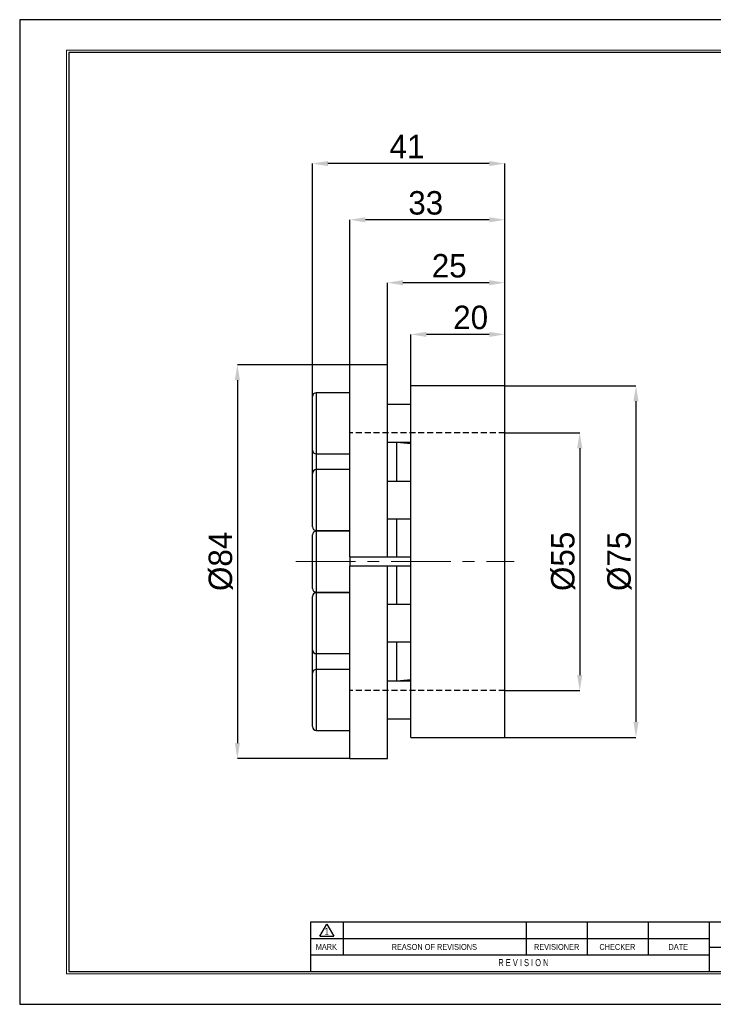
# Model space of a CAD drawing. Header units: millimetres. Extents: x 0 to 297, y 0 to 210.
# Tile 1 of 2: x 0 to 148, y 0 to 210. Entities that reach past the tile are written whole.
import ezdxf
from ezdxf.enums import TextEntityAlignment as Align

# ---------------------------------------------------------------- set-up
doc = ezdxf.new("R2010")
doc.units = ezdxf.units.MM
doc.header["$PDSIZE"] = -1
doc.linetypes.add('CENTERX2', pattern=[20.32, 12.7, -2.54, 2.54, -2.54])
doc.linetypes.add('HIDDEN', pattern=[1.905, 1.27, -0.635])
for name, color, linetype in [('가상선', 2, 'HIDDEN'), ('문자', 7, 'Continuous'), ('중심선', 1, 'CENTERX2')]:
    doc.layers.add(name, color=color, linetype=linetype)
doc.layers.add('치수선', color=5, linetype='Continuous', lineweight=15)
doc.styles.add('SLDTEXTSTYLE0', font='TXT', dxfattribs={"width": 0.75})
doc.styles.add('SLDTEXTSTYLE2', font='TXT', dxfattribs={"width": 0.75, "bigfont": 'bigfont'})
doc.styles.add('SLDTEXTSTYLE8', font='TXT', dxfattribs={"width": 0.633333})
doc.dimstyles.new('SLDDIMSTYLE0', dxfattribs={"dimtxt": 3.5, "dimasz": 3.302, "dimexe": 0, "dimexo": 0.0625, "dimgap": 0.875, "dimtad": 1, "dimrnd": 1e-09, "dimzin": 12, "dimdsep": 46, "dimtxsty": 'SLDTEXTSTYLE0', "dimsah": 1, "dimcen": 0.09, "dimadec": 0, "dimazin": 3, "dimtfac": 1, "dimtofl": 0, "dimtmove": 0, "dimatfit": 3, "dimfxl": 1, "dimfrac": 2, "dimtolj": 1, "dimtzin": 12, "dimarcsym": 0})
doc.dimstyles.new('SLDDIMSTYLE1', dxfattribs={"dimtxt": 3.5, "dimasz": 3.302, "dimexe": 0, "dimexo": 0.0625, "dimgap": 0.875, "dimtad": 1, "dimrnd": 1e-09, "dimzin": 12, "dimdsep": 46, "dimtxsty": 'SLDTEXTSTYLE0', "dimsah": 1, "dimcen": 0.09, "dimadec": 0, "dimazin": 3, "dimtfac": 1, "dimtmove": 0, "dimatfit": 0, "dimfxl": 1, "dimfrac": 2, "dimtolj": 1, "dimtzin": 12, "dimarcsym": 0})

# ---------------------------------------------------------------- blocks, each defined once
blk = doc.blocks.new('AAAA')
at = {"color": 250, "true_color": 0x191924}
for p, q in [((-298.87, 124.28), (-595.87, 124.28)), ((-595.87, 124.28), (-595.87, -85.72)), ((-595.87, -85.72), (-298.87, -85.72))]:
    blk.add_line(p, q, dxfattribs=at)
at = {"lineweight": 0}
for p, q in [((-305.37, 117.78), (-585.87, 117.78)), ((-585.87, 117.78), (-585.87, -79.22)), ((-585.87, -79.22), (-305.37, -79.22))]:
    blk.add_line(p, q, dxfattribs=at)
for p, q in [((-305.87, 117.28), (-585.37, 117.28)), ((-585.37, 117.28), (-585.37, -78.72)), ((-435.87, -68.22), (-533.87, -68.22)), ((-533.87, -68.22), (-533.87, -78.72)), ((-531.87, -71.21), (-530.37, -68.61)), ((-530.37, -68.61), (-528.87, -71.21)), ((-526.87, -68.22), (-526.87, -75.22)), ((-487.87, -68.22), (-487.87, -75.22)), ((-474.87, -68.22), (-474.87, -75.22)), ((-461.87, -68.22), (-461.87, -75.22)), ((-448.87, -68.22), (-448.87, -78.72)), ((-531.87, -71.21), (-528.87, -71.21)), ((-448.87, -71.72), (-533.87, -71.72)), ((-448.87, -75.22), (-533.87, -75.22)), ((-448.87, -73.52), (-435.87, -73.52)), ((-585.37, -78.72), (-305.87, -78.72))]:
    blk.add_line(p, q)
at = {"color": 250, "true_color": 0x191924, "width": 0.75}
for tag, height, style, p in [('TITLE', 2.5, 'SLDTEXTSTYLE2', (-358.7, -62.04)), ('도번', 2.5, 'SLDTEXTSTYLE2', (-344.69, -70.81)), ('필렛', 1.15, 'SLDTEXTSTYLE0', (-416.62, -75.73)), ('SCALE', 1.2, 'SLDTEXTSTYLE0', (-342.09, -76.51)), ('DATE', 1.2, 'SLDTEXTSTYLE0', (-318.85, -76.56)), ('모따기', 1.15, 'SLDTEXTSTYLE0', (-416.62, -78.33))]:
    blk.add_attdef(tag, text='', height=height, dxfattribs=dict(at, style=style)).set_placement(p, align=Align.BOTTOM_LEFT)
at = {"layer": '문자', "attachment_point": 2}
for s, insert, char_height, style in [('1', (-530.38, -69.37), 1.5, 'SLDTEXTSTYLE0'), ('MARK', (-530.48, -72.85), 1.25, 'SLDTEXTSTYLE0'), ('REASON OF REVISIONS', (-507.46, -72.85), 1.25, 'SLDTEXTSTYLE0'), ('REVISIONER', (-481.38, -72.85), 1.25, 'SLDTEXTSTYLE0'), ('CHECKER', (-468.42, -72.85), 1.25, 'SLDTEXTSTYLE0'), ('DATE', (-455.43, -72.85), 1.25, 'SLDTEXTSTYLE0'), ('R E V I S I O N', (-488.46, -76.07), 1.5, 'SLDTEXTSTYLE8')]:
    blk.add_mtext(s, dxfattribs=dict(at, insert=insert, char_height=char_height, style=style))
blk = doc.blocks.new('_D')
at = {"layer": 'Defpoints', "color": 0}
for p in [(103.45, 121.97), (103.45, 66.97), (119.45, 66.97)]:
    blk.add_point(p, dxfattribs=at)
at = {"layer": '치수선', "color": 0, "lineweight": -2}
for p, q in [((103.51, 121.97), (119.45, 121.97)), ((119.45, 118.67), (119.45, 70.28)), ((103.51, 66.97), (119.45, 66.97))]:
    blk.add_line(p, q, dxfattribs=at)
at = {"layer": '치수선', "color": 0}
for points in [[(118.9, 118.67), (120, 118.67), (119.45, 121.97)], [(118.9, 70.28), (120, 70.28), (119.45, 66.97)]]:
    blk.add_solid(points, dxfattribs=at)
at = {"layer": '치수선', "color": 3, "insert": (113.33, 94.53), "char_height": 5, "attachment_point": 2, "rotation": 90}
blk.add_mtext('\\A1;%%c55', dxfattribs=at)
blk = doc.blocks.new('_D_1')
at = {"layer": 'Defpoints', "color": 0}
for p in [(103.45, 131.97), (103.45, 56.97), (131.45, 56.97)]:
    blk.add_point(p, dxfattribs=at)
at = {"layer": '치수선', "color": 0, "lineweight": -2}
for p, q in [((103.51, 131.97), (131.45, 131.97)), ((131.45, 128.67), (131.45, 60.28)), ((103.51, 56.97), (131.45, 56.97))]:
    blk.add_line(p, q, dxfattribs=at)
at = {"layer": '치수선', "color": 0}
for points in [[(130.9, 128.67), (132, 128.67), (131.45, 131.97)], [(130.9, 60.28), (132, 60.28), (131.45, 56.97)]]:
    blk.add_solid(points, dxfattribs=at)
at = {"layer": '치수선', "color": 3, "insert": (125.32, 94.53), "char_height": 5, "attachment_point": 2, "rotation": 90}
blk.add_mtext('\\A1;%%c75', dxfattribs=at)
blk = doc.blocks.new('_D_2')
at = {"layer": 'Defpoints', "color": 0}
for p in [(70.45, 136.47), (46.45, 52.47), (70.45, 52.47)]:
    blk.add_point(p, dxfattribs=at)
at = {"layer": '치수선', "color": 0, "lineweight": -2}
for p, q in [((70.39, 136.47), (46.45, 136.47)), ((46.45, 133.17), (46.45, 55.78)), ((70.39, 52.47), (46.45, 52.47))]:
    blk.add_line(p, q, dxfattribs=at)
at = {"layer": '치수선', "color": 0}
for points in [[(45.9, 133.17), (47, 133.17), (46.45, 136.47)], [(45.9, 55.78), (47, 55.78), (46.45, 52.47)]]:
    blk.add_solid(points, dxfattribs=at)
at = {"layer": '치수선', "color": 3, "insert": (40.32, 94.53), "char_height": 5, "attachment_point": 2, "rotation": 90}
blk.add_mtext('\\A1;%%c84', dxfattribs=at)
blk = doc.blocks.new('_D_3')
at = {"layer": 'Defpoints', "color": 0}
for p in [(83.45, 142.94), (83.45, 131.97), (103.45, 131.97)]:
    blk.add_point(p, dxfattribs=at)
at = {"layer": '치수선', "color": 0, "lineweight": -2}
for p, q in [((83.45, 132.04), (83.45, 142.94)), ((100.15, 142.94), (86.75, 142.94)), ((103.45, 132.04), (103.45, 142.94))]:
    blk.add_line(p, q, dxfattribs=at)
at = {"layer": '치수선', "color": 0}
for points in [[(86.75, 143.49), (86.75, 142.39), (83.45, 142.94)], [(100.15, 143.49), (100.15, 142.39), (103.45, 142.94)]]:
    blk.add_solid(points, dxfattribs=at)
at = {"layer": '치수선', "color": 3, "insert": (96.2, 149.07), "char_height": 5, "attachment_point": 2}
blk.add_mtext('\\A1;20', dxfattribs=at)
blk = doc.blocks.new('_D_4')
at = {"layer": 'Defpoints', "color": 0}
for p in [(70.45, 167.38), (70.45, 136.47), (103.45, 131.97)]:
    blk.add_point(p, dxfattribs=at)
at = {"layer": '치수선', "color": 0, "lineweight": -2}
for p, q in [((70.45, 136.54), (70.45, 167.38)), ((100.15, 167.38), (73.75, 167.38)), ((103.45, 132.04), (103.45, 167.38))]:
    blk.add_line(p, q, dxfattribs=at)
at = {"layer": '치수선', "color": 0}
for points in [[(73.75, 167.93), (73.75, 166.83), (70.45, 167.38)], [(100.15, 167.93), (100.15, 166.83), (103.45, 167.38)]]:
    blk.add_solid(points, dxfattribs=at)
at = {"layer": '치수선', "color": 3, "insert": (86.62, 173.5), "char_height": 5, "attachment_point": 2}
blk.add_mtext('\\A1;33', dxfattribs=at)
blk = doc.blocks.new('_D_5')
at = {"layer": 'Defpoints', "color": 0}
for p in [(78.45, 153.96), (78.45, 136.47), (103.45, 131.97)]:
    blk.add_point(p, dxfattribs=at)
at = {"layer": '치수선', "color": 0, "lineweight": -2}
for p, q in [((78.45, 136.54), (78.45, 153.96)), ((100.15, 153.96), (81.75, 153.96)), ((103.45, 132.04), (103.45, 153.96))]:
    blk.add_line(p, q, dxfattribs=at)
at = {"layer": '치수선', "color": 0}
for points in [[(81.75, 154.51), (81.75, 153.41), (78.45, 153.96)], [(100.15, 154.51), (100.15, 153.41), (103.45, 153.96)]]:
    blk.add_solid(points, dxfattribs=at)
at = {"layer": '치수선', "color": 3, "insert": (91.62, 160.08), "char_height": 5, "attachment_point": 2}
blk.add_mtext('\\A1;25', dxfattribs=at)
blk = doc.blocks.new('_D_6')
at = {"layer": 'Defpoints', "color": 0}
for p in [(62.45, 179.38), (103.45, 131.97), (62.45, 129.66)]:
    blk.add_point(p, dxfattribs=at)
at = {"layer": '치수선', "color": 0, "lineweight": -2}
for p, q in [((62.45, 129.73), (62.45, 179.38)), ((100.15, 179.38), (65.75, 179.38)), ((103.45, 132.04), (103.45, 179.38))]:
    blk.add_line(p, q, dxfattribs=at)
at = {"layer": '치수선', "color": 0}
for points in [[(65.75, 179.93), (65.75, 178.83), (62.45, 179.38)], [(100.15, 179.93), (100.15, 178.83), (103.45, 179.38)]]:
    blk.add_solid(points, dxfattribs=at)
at = {"layer": '치수선', "color": 3, "insert": (82.62, 185.52), "char_height": 5, "attachment_point": 2}
blk.add_mtext('\\A1;41', dxfattribs=at)

msp = doc.modelspace()

# ---------------------------------------------------------------- linework, layer by layer
for p, q in [((78.449, 136.473), (70.449, 136.473)), ((70.449, 95.473), (70.449, 136.473)), ((78.449, 95.473), (78.449, 136.473)), ((70.449, 130.465), (63.249, 130.465)), ((63.249, 130.465), (63.249, 117.465)), ((103.449, 131.973), (83.449, 131.973)), ((83.449, 56.973), (83.449, 131.973)), ((103.449, 56.973), (103.449, 131.973)), ((62.449, 118.265), (62.449, 129.665)), ((83.449, 127.965), (78.449, 127.965)), ((78.449, 119.965), (83.449, 119.965)), ((80.449, 119.863), (78.449, 119.863)), ((83.449, 119.614), (80.449, 119.863)), ((80.449, 111.598), (80.449, 119.863)), ((62.449, 113.298), (62.449, 118.265)), ((63.249, 117.465), (70.449, 117.465)), ((63.249, 117.465), (63.249, 114.098)), ((70.449, 114.098), (63.249, 114.098)), ((63.249, 114.098), (63.249, 112.68)), ((62.449, 112.055), (62.449, 113.298)), ((62.449, 101.898), (62.449, 112.055)), ((63.249, 112.68), (63.249, 101.098)), ((83.449, 111.598), (78.449, 111.598)), ((78.449, 103.598), (83.449, 103.598)), ((80.449, 95.473), (80.449, 103.598)), ((63.249, 101.098), (70.449, 101.098)), ((70.449, 100.973), (63.249, 100.973)), ((63.249, 100.973), (63.249, 87.973)), ((62.449, 88.773), (62.449, 100.173)), ((70.449, 95.473), (78.449, 95.473)), ((70.449, 95.473), (70.449, 93.473)), ((78.449, 95.473), (80.449, 95.473)), ((80.449, 95.473), (83.449, 95.473)), ((78.449, 93.473), (70.449, 93.473)), ((70.449, 52.473), (70.449, 93.473)), ((78.449, 52.473), (78.449, 93.473)), ((80.449, 93.473), (78.449, 93.473)), ((80.449, 85.348), (80.449, 93.473)), ((83.449, 93.473), (80.449, 93.473)), ((62.449, 81.348), (62.449, 87.048)), ((63.249, 87.973), (70.449, 87.973)), ((70.449, 87.848), (63.249, 87.848)), ((63.249, 87.848), (63.249, 81.348)), ((83.449, 85.348), (78.449, 85.348)), ((62.449, 75.648), (62.449, 81.348)), ((63.249, 81.348), (63.249, 74.848)), ((62.449, 70.682), (62.449, 75.648)), ((78.449, 77.348), (83.449, 77.348)), ((80.449, 69.083), (80.449, 77.348)), ((63.249, 74.848), (70.449, 74.848)), ((63.249, 74.848), (63.249, 71.482)), ((70.449, 71.482), (63.249, 71.482)), ((63.249, 71.482), (63.249, 59.9)), ((62.449, 60.525), (62.449, 70.682)), ((80.449, 69.083), (83.449, 69.333)), ((78.449, 69.083), (80.449, 69.083)), ((83.449, 68.982), (78.449, 68.982)), ((78.449, 60.982), (83.449, 60.982)), ((62.449, 59.282), (62.449, 60.525)), ((63.249, 59.9), (63.249, 58.482)), ((63.249, 58.482), (70.449, 58.482)), ((83.449, 56.973), (103.449, 56.973)), ((70.449, 52.473), (78.449, 52.473))]:
    msp.add_line(p, q)
for centre, start, end in [((63.249, 129.665), 90, 180), ((63.249, 118.265), 180, 270), ((63.249, 113.298), 90, 180), ((63.249, 101.898), 180, 270), ((63.249, 100.173), 90, 180), ((63.249, 88.773), 180, 270), ((63.249, 87.048), 90, 180), ((63.249, 75.648), 180, 270), ((63.249, 70.682), 90, 180), ((63.249, 59.282), 180, 270)]:
    msp.add_arc(centre, 0.8, start, end)
at = {"layer": '가상선'}
for p, q in [((103.449, 121.973), (70.449, 121.973)), ((103.449, 66.973), (70.449, 66.973))]:
    msp.add_line(p, q, dxfattribs=at)
at = {"layer": '중심선', "linetype": 'CENTERX2', "lineweight": 0}
msp.add_line((58.925, 94.473), (105.449, 94.473), dxfattribs=at)

# ---------------------------------------------------------------- block references
at = {"color": 7, "linetype": 'Continuous'}
msp.add_blockref('AAAA', (595.902, 85.776), dxfattribs=at)

# ---------------------------------------------------------------- dimensions: what is measured, and where the dimension line sits
at = {"layer": '치수선', "color": 5, "true_color": 0x0000ff}
for base, p2, dimstyle, picture, middle in [((62.449, 179.378), (62.449, 129.665), 'SLDDIMSTYLE0', '_D_6', (82.615, 179.378)), ((70.449, 167.378), (70.449, 136.473), 'SLDDIMSTYLE0', '_D_4', (86.62, 167.378)), ((78.449, 153.956), (78.449, 136.473), 'SLDDIMSTYLE0', '_D_5', (91.617, 153.956)), ((83.449, 142.943), (83.449, 131.973), 'SLDDIMSTYLE1', '_D_3', (96.205, 142.943))]:
    dim = msp.add_linear_dim(base=base, p1=(103.449, 131.973), p2=p2, dimstyle=dimstyle, override={"dimtxt": 5, "dimgap": 1, "dimtxsty": 'Standard', "dimclrt": 3}, dxfattribs=at)
    dim.commit()
    dim.dimension.update_dxf_attribs({"geometry": picture, "text_midpoint": middle, "dimtype": 160})
for base, p1, p2, picture, middle in [((46.449, 52.473), (70.449, 136.473), (70.449, 52.473), '_D_2', (46.449, 94.53)), ((131.449, 56.973), (103.449, 131.973), (103.449, 56.973), '_D_1', (131.449, 94.53)), ((119.449, 66.973), (103.449, 121.973), (103.449, 66.973), '_D', (119.449, 94.53))]:
    dim = msp.add_linear_dim(base=base, p1=p1, p2=p2, angle=90, text='%%c<>', dimstyle='SLDDIMSTYLE0', override={"dimtxt": 5, "dimgap": 1, "dimtxsty": 'Standard', "dimclrt": 3}, dxfattribs=at)
    dim.commit()
    dim.dimension.update_dxf_attribs({"geometry": picture, "text_midpoint": middle, "dimtype": 160})

doc.saveas('drawing.dxf')
